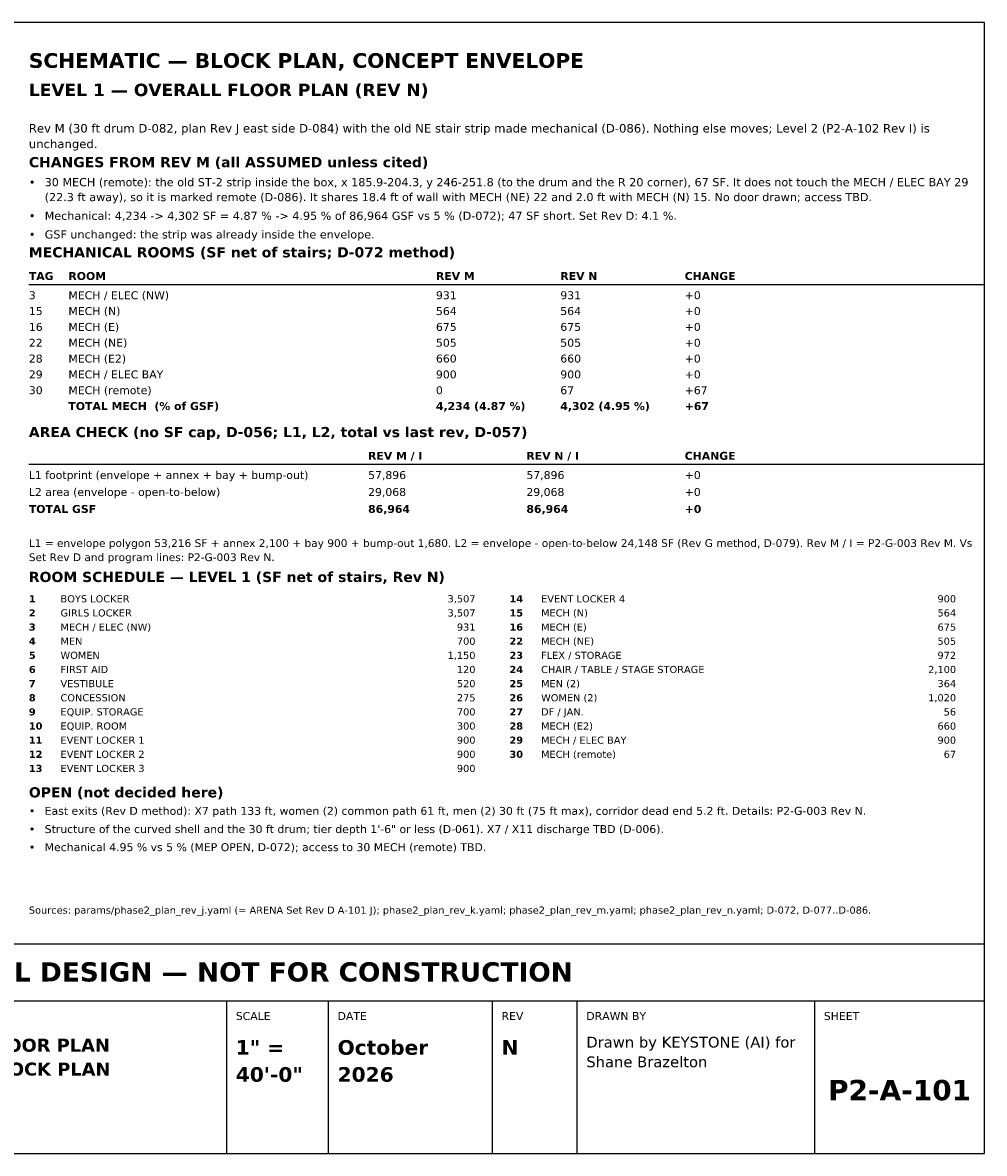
# Model space of a CAD drawing. Header units: inches. Extents: x 0.5 to 16.5, y 0.5 to 10.5.
# Tile 2 of 2: x 8 to 16.5, y 0.5 to 10.5. Entities that reach past the tile are written whole.
import ezdxf
from ezdxf.enums import TextEntityAlignment as Align

# ---------------------------------------------------------------- set-up
doc = ezdxf.new("R2010")
doc.units = ezdxf.units.IN
doc.header["$MEASUREMENT"] = 0
doc.layers.add('A-ANNO-TEXT', color=7, linetype='Continuous')
doc.layers.add('G-ANNO-TTLB', color=7, linetype='Continuous')
doc.styles.add('KS-BOLD', font='DejaVuSans-Bold.ttf')
doc.styles.add('KS-REG', font='DejaVuSans.ttf')

msp = doc.modelspace()

# ---------------------------------------------------------------- linework, layer by layer
at = {"layer": 'A-ANNO-TEXT'}
for p, q in [((8.05, 8.184), (16.5, 8.184)), ((8.05, 6.594), (16.5, 6.594))]:
    msp.add_line(p, q, dxfattribs=at)
at = {"layer": 'G-ANNO-TTLB'}
for p, q in [((0.5, 1.85), (16.5, 1.85)), ((9.8, 0.5), (9.8, 1.85)), ((10.7, 0.5), (10.7, 1.85)), ((12.15, 0.5), (12.15, 1.85)), ((12.9, 0.5), (12.9, 1.85)), ((15, 0.5), (15, 1.85))]:
    msp.add_line(p, q, dxfattribs=at)
for points in [[(0.5, 0.5), (16.5, 0.5), (16.5, 10.5), (0.5, 10.5)], [(0.5, 1.85), (16.5, 1.85), (16.5, 2.35), (0.5, 2.35)]]:
    msp.add_lwpolyline(points, close=True, dxfattribs=at)

# ---------------------------------------------------------------- texts
at = {"layer": 'A-ANNO-TEXT'}
for s, height, style, p in [('SCHEMATIC — BLOCK PLAN, CONCEPT ENVELOPE', 0.13, 'KS-BOLD', (8.05, 10.1)), ('LEVEL 1 — OVERALL FLOOR PLAN (REV N)', 0.11, 'KS-BOLD', (8.05, 9.85)), ('Rev M (30 ft drum D-082, plan Rev J east side D-084) with the old NE stair strip made mechanical (D-086). Nothing else moves; Level 2 (P2-A-102 Rev I) is', 0.075, 'KS-REG', (8.05, 9.528)), ('unchanged.', 0.075, 'KS-REG', (8.05, 9.39)), ('CHANGES FROM REV M (all ASSUMED unless cited)', 0.09, 'KS-BOLD', (8.05, 9.221)), ('30 MECH (remote): the old ST-2 strip inside the box, x 185.9-204.3, y 246-251.8 (to the drum and the R 20 corner), 67 SF. It does not touch the MECH / ELEC BAY 29', 0.072, 'KS-REG', (8.19, 9.053)), ('•', 0.072, 'KS-REG', (8.05, 9.053)), ('(22.3 ft away), so it is marked remote (D-086). It shares 18.4 ft of wall with MECH (NE) 22 and 2.0 ft with MECH (N) 15. No door drawn; access TBD.', 0.072, 'KS-REG', (8.19, 8.921)), ('Mechanical: 4,234 -> 4,302 SF = 4.87 % -> 4.95 % of 86,964 GSF vs 5 % (D-072); 47 SF short. Set Rev D: 4.1 %.', 0.072, 'KS-REG', (8.19, 8.756)), ('•', 0.072, 'KS-REG', (8.05, 8.756)), ('•', 0.072, 'KS-REG', (8.05, 8.591)), ('GSF unchanged: the strip was already inside the envelope.', 0.072, 'KS-REG', (8.19, 8.591)), ('MECHANICAL ROOMS (SF net of stairs; D-072 method)', 0.09, 'KS-BOLD', (8.05, 8.424)), ('TAG', 0.07, 'KS-BOLD', (8.05, 8.224)), ('ROOM', 0.07, 'KS-BOLD', (8.4, 8.224)), ('REV M', 0.07, 'KS-BOLD', (11.65, 8.224)), ('REV N', 0.07, 'KS-BOLD', (12.75, 8.224)), ('CHANGE', 0.07, 'KS-BOLD', (13.85, 8.224)), ('3', 0.07, 'KS-REG', (8.05, 8.054)), ('MECH / ELEC (NW)', 0.07, 'KS-REG', (8.4, 8.054)), ('931', 0.07, 'KS-REG', (11.65, 8.054)), ('931', 0.07, 'KS-REG', (12.75, 8.054)), ('+0', 0.07, 'KS-REG', (13.85, 8.054)), ('15', 0.07, 'KS-REG', (8.05, 7.914)), ('MECH (N)', 0.07, 'KS-REG', (8.4, 7.914)), ('564', 0.07, 'KS-REG', (11.65, 7.914)), ('564', 0.07, 'KS-REG', (12.75, 7.914)), ('+0', 0.07, 'KS-REG', (13.85, 7.914)), ('16', 0.07, 'KS-REG', (8.05, 7.774)), ('MECH (E)', 0.07, 'KS-REG', (8.4, 7.774)), ('675', 0.07, 'KS-REG', (11.65, 7.774)), ('675', 0.07, 'KS-REG', (12.75, 7.774)), ('+0', 0.07, 'KS-REG', (13.85, 7.774)), ('22', 0.07, 'KS-REG', (8.05, 7.634)), ('MECH (NE)', 0.07, 'KS-REG', (8.4, 7.634)), ('505', 0.07, 'KS-REG', (11.65, 7.634)), ('505', 0.07, 'KS-REG', (12.75, 7.634)), ('+0', 0.07, 'KS-REG', (13.85, 7.634)), ('28', 0.07, 'KS-REG', (8.05, 7.494)), ('MECH (E2)', 0.07, 'KS-REG', (8.4, 7.494)), ('660', 0.07, 'KS-REG', (11.65, 7.494)), ('660', 0.07, 'KS-REG', (12.75, 7.494)), ('+0', 0.07, 'KS-REG', (13.85, 7.494)), ('29', 0.07, 'KS-REG', (8.05, 7.354)), ('MECH / ELEC BAY', 0.07, 'KS-REG', (8.4, 7.354)), ('900', 0.07, 'KS-REG', (11.65, 7.354)), ('900', 0.07, 'KS-REG', (12.75, 7.354)), ('+0', 0.07, 'KS-REG', (13.85, 7.354)), ('30', 0.07, 'KS-REG', (8.05, 7.214)), ('MECH (remote)', 0.07, 'KS-REG', (8.4, 7.214)), ('0', 0.07, 'KS-REG', (11.65, 7.214)), ('67', 0.07, 'KS-REG', (12.75, 7.214)), ('+67', 0.07, 'KS-REG', (13.85, 7.214)), ('TOTAL MECH  (% of GSF)', 0.07, 'KS-BOLD', (8.4, 7.074)), ('4,234 (4.87 %)', 0.07, 'KS-BOLD', (11.65, 7.074)), ('4,302 (4.95 %)', 0.07, 'KS-BOLD', (12.75, 7.074)), ('+67', 0.07, 'KS-BOLD', (13.85, 7.074)), ('AREA CHECK (no SF cap, D-056; L1, L2, total vs last rev, D-057)', 0.09, 'KS-BOLD', (8.05, 6.834)), ('REV M / I', 0.07, 'KS-BOLD', (11.05, 6.634)), ('REV N / I', 0.07, 'KS-BOLD', (12.45, 6.634)), ('CHANGE', 0.07, 'KS-BOLD', (13.85, 6.634)), ('L1 footprint (envelope + annex + bay + bump-out)', 0.07, 'KS-REG', (8.05, 6.464)), ('57,896', 0.07, 'KS-REG', (11.05, 6.464)), ('57,896', 0.07, 'KS-REG', (12.45, 6.464)), ('+0', 0.07, 'KS-REG', (13.85, 6.464)), ('L2 area (envelope - open-to-below)', 0.07, 'KS-REG', (8.05, 6.314)), ('29,068', 0.07, 'KS-REG', (11.05, 6.314)), ('29,068', 0.07, 'KS-REG', (12.45, 6.314)), ('+0', 0.07, 'KS-REG', (13.85, 6.314)), ('TOTAL GSF', 0.07, 'KS-BOLD', (8.05, 6.164)), ('86,964', 0.07, 'KS-BOLD', (11.05, 6.164)), ('86,964', 0.07, 'KS-BOLD', (12.45, 6.164)), ('+0', 0.07, 'KS-BOLD', (13.85, 6.164)), ('L1 = envelope polygon 53,216 SF + annex 2,100 + bay 900 + bump-out 1,680. L2 = envelope - open-to-below 24,148 SF (Rev G method, D-079). Rev M / I = P2-G-003 Rev M. Vs', 0.068, 'KS-REG', (8.05, 5.863)), ('Set Rev D and program lines: P2-G-003 Rev N.', 0.068, 'KS-REG', (8.05, 5.738)), ('ROOM SCHEDULE — LEVEL 1 (SF net of stairs, Rev N)', 0.09, 'KS-BOLD', (8.05, 5.553)), ('1', 0.063, 'KS-BOLD', (8.05, 5.373)), ('BOYS LOCKER', 0.063, 'KS-REG', (8.33, 5.373)), ('14', 0.063, 'KS-BOLD', (12.3, 5.373)), ('EVENT LOCKER 4', 0.063, 'KS-REG', (12.58, 5.373)), ('2', 0.063, 'KS-BOLD', (8.05, 5.248)), ('GIRLS LOCKER', 0.063, 'KS-REG', (8.33, 5.248)), ('15', 0.063, 'KS-BOLD', (12.3, 5.248)), ('MECH (N)', 0.063, 'KS-REG', (12.58, 5.248)), ('3', 0.063, 'KS-BOLD', (8.05, 5.123)), ('MECH / ELEC (NW)', 0.063, 'KS-REG', (8.33, 5.123)), ('16', 0.063, 'KS-BOLD', (12.3, 5.123)), ('MECH (E)', 0.063, 'KS-REG', (12.58, 5.123)), ('4', 0.063, 'KS-BOLD', (8.05, 4.998)), ('MEN', 0.063, 'KS-REG', (8.33, 4.998)), ('22', 0.063, 'KS-BOLD', (12.3, 4.998)), ('MECH (NE)', 0.063, 'KS-REG', (12.58, 4.998)), ('5', 0.063, 'KS-BOLD', (8.05, 4.873)), ('WOMEN', 0.063, 'KS-REG', (8.33, 4.873)), ('23', 0.063, 'KS-BOLD', (12.3, 4.873)), ('FLEX / STORAGE', 0.063, 'KS-REG', (12.58, 4.873)), ('6', 0.063, 'KS-BOLD', (8.05, 4.748)), ('FIRST AID', 0.063, 'KS-REG', (8.33, 4.748)), ('24', 0.063, 'KS-BOLD', (12.3, 4.748)), ('CHAIR / TABLE / STAGE STORAGE', 0.063, 'KS-REG', (12.58, 4.748)), ('7', 0.063, 'KS-BOLD', (8.05, 4.623)), ('VESTIBULE', 0.063, 'KS-REG', (8.33, 4.623)), ('25', 0.063, 'KS-BOLD', (12.3, 4.623)), ('MEN (2)', 0.063, 'KS-REG', (12.58, 4.623)), ('8', 0.063, 'KS-BOLD', (8.05, 4.498)), ('CONCESSION', 0.063, 'KS-REG', (8.33, 4.498)), ('26', 0.063, 'KS-BOLD', (12.3, 4.498)), ('WOMEN (2)', 0.063, 'KS-REG', (12.58, 4.498)), ('9', 0.063, 'KS-BOLD', (8.05, 4.373)), ('EQUIP. STORAGE', 0.063, 'KS-REG', (8.33, 4.373)), ('27', 0.063, 'KS-BOLD', (12.3, 4.373)), ('DF / JAN.', 0.063, 'KS-REG', (12.58, 4.373)), ('10', 0.063, 'KS-BOLD', (8.05, 4.248)), ('EQUIP. ROOM', 0.063, 'KS-REG', (8.33, 4.248)), ('28', 0.063, 'KS-BOLD', (12.3, 4.248)), ('MECH (E2)', 0.063, 'KS-REG', (12.58, 4.248)), ('11', 0.063, 'KS-BOLD', (8.05, 4.123)), ('EVENT LOCKER 1', 0.063, 'KS-REG', (8.33, 4.123)), ('29', 0.063, 'KS-BOLD', (12.3, 4.123)), ('MECH / ELEC BAY', 0.063, 'KS-REG', (12.58, 4.123)), ('12', 0.063, 'KS-BOLD', (8.05, 3.998)), ('EVENT LOCKER 2', 0.063, 'KS-REG', (8.33, 3.998)), ('30', 0.063, 'KS-BOLD', (12.3, 3.998)), ('MECH (remote)', 0.063, 'KS-REG', (12.58, 3.998)), ('13', 0.063, 'KS-BOLD', (8.05, 3.873)), ('EVENT LOCKER 3', 0.063, 'KS-REG', (8.33, 3.873)), ('OPEN (not decided here)', 0.09, 'KS-BOLD', (8.05, 3.648)), ('•', 0.07, 'KS-REG', (8.05, 3.494)), ('East exits (Rev D method): X7 path 133 ft, women (2) common path 61 ft, men (2) 30 ft (75 ft max), corridor dead end 5.2 ft. Details: P2-G-003 Rev N.', 0.07, 'KS-REG', (8.19, 3.494)), ('Structure of the curved shell and the 30 ft drum; tier depth 1\'-6" or less (D-061). X7 / X11 discharge TBD (D-006).', 0.07, 'KS-REG', (8.19, 3.333)), ('•', 0.07, 'KS-REG', (8.05, 3.333)), ('•', 0.07, 'KS-REG', (8.05, 3.173)), ('Mechanical 4.95 % vs 5 % (MEP OPEN, D-072); access to 30 MECH (remote) TBD.', 0.07, 'KS-REG', (8.19, 3.173)), ('Sources: params/phase2_plan_rev_j.yaml (= ARENA Set Rev D A-101 J); phase2_plan_rev_k.yaml; phase2_plan_rev_m.yaml; phase2_plan_rev_n.yaml; D-072, D-077..D-086.', 0.063, 'KS-REG', (8.05, 2.62))]:
    msp.add_text(s, height=height, dxfattribs=dict(at, style=style)).set_placement(p)
at = {"layer": 'A-ANNO-TEXT', "style": 'KS-REG'}
for s, p in [('3,507', (12, 5.373)), ('900', (16.25, 5.373)), ('3,507', (12, 5.248)), ('564', (16.25, 5.248)), ('931', (12, 5.123)), ('675', (16.25, 5.123)), ('700', (12, 4.998)), ('505', (16.25, 4.998)), ('1,150', (12, 4.873)), ('972', (16.25, 4.873)), ('120', (12, 4.748)), ('2,100', (16.25, 4.748)), ('520', (12, 4.623)), ('364', (16.25, 4.623)), ('275', (12, 4.498)), ('1,020', (16.25, 4.498)), ('700', (12, 4.373)), ('56', (16.25, 4.373)), ('300', (12, 4.248)), ('660', (16.25, 4.248)), ('900', (12, 4.123)), ('900', (16.25, 4.123)), ('900', (12, 3.998)), ('67', (16.25, 3.998)), ('900', (12, 3.873))]:
    msp.add_text(s, height=0.063, dxfattribs=at).set_placement(p, align=Align.RIGHT)
at = {"layer": 'G-ANNO-TTLB', "style": 'KS-BOLD'}
for s, height, p in [('PRELIMINARY — CONCEPTUAL DESIGN — NOT FOR CONSTRUCTION', 0.17, (8.5, 2.02)), ('P2-A-101', 0.18, (15.75, 0.97))]:
    msp.add_text(s, height=height, dxfattribs=at).set_placement(p, align=Align.CENTER)
at = {"layer": 'G-ANNO-TTLB'}
for s, height, style, p in [('SCALE', 0.07, 'KS-REG', (9.88, 1.68)), ('DATE', 0.07, 'KS-REG', (10.78, 1.68)), ('REV', 0.07, 'KS-REG', (12.23, 1.68)), ('DRAWN BY', 0.07, 'KS-REG', (12.98, 1.68)), ('SHEET', 0.07, 'KS-REG', (15.08, 1.68)), ('OVERALL FLOOR PLAN', 0.115, 'KS-BOLD', (6.78, 1.399)), ('1" =', 0.13, 'KS-BOLD', (9.88, 1.372)), ('October', 0.13, 'KS-BOLD', (10.78, 1.372)), ('N', 0.13, 'KS-BOLD', (12.23, 1.372)), ('Drawn by KEYSTONE (AI) for', 0.095, 'KS-REG', (12.98, 1.436)), ('LEVEL 1 · BLOCK PLAN', 0.115, 'KS-BOLD', (6.78, 1.188)), ('Shane Brazelton', 0.095, 'KS-REG', (12.98, 1.262)), ('40\'-0"', 0.13, 'KS-BOLD', (9.88, 1.133)), ('2026', 0.13, 'KS-BOLD', (10.78, 1.133))]:
    msp.add_text(s, height=height, dxfattribs=dict(at, style=style)).set_placement(p)

doc.saveas('drawing.dxf')
